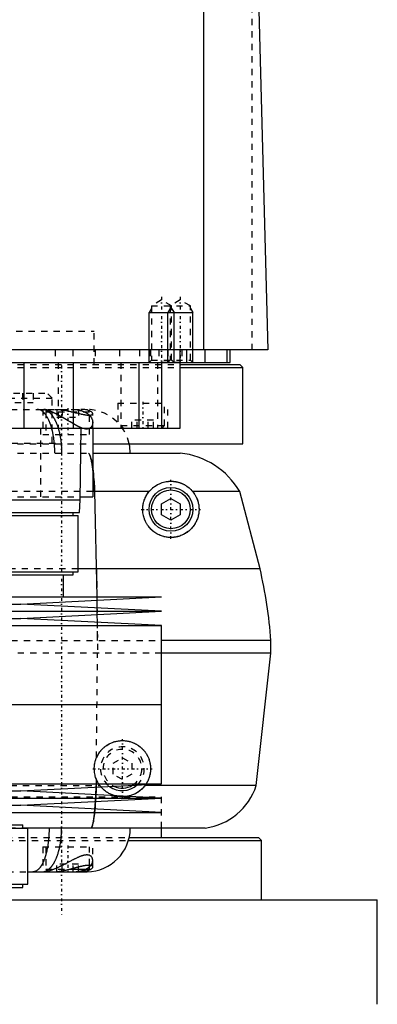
# Model space of a CAD drawing. Extents: x -90 to 90, y -1 to 818.
# Tile 7 of 11: x 22 to 80, y 288 to 446. Entities that reach past the tile are written whole.
import ezdxf

# ---------------------------------------------------------------- set-up
doc = ezdxf.new("R2010")
doc.units = 0
doc.linetypes.add('CENTER', pattern=[1.5, 0.45, -0.5, 0.05, -0.5])
doc.linetypes.add('DASHED', pattern=[2, 1, -1])
for name, color, linetype in [('AM_0', 7, 'CONTINUOUS'), ('AM_10', 7, 'CONTINUOUS'), ('AM_3', 7, 'DASHED'), ('AM_7', 7, 'CENTER')]:
    doc.layers.add(name, color=color, linetype=linetype)

msp = doc.modelspace()

# ---------------------------------------------------------------- linework, layer by layer
at = {"layer": 'AM_0', "color": 7, "linetype": 'CONTINUOUS'}
for p, q in [((51.74, 393), (51.74, 453.55)), ((60.5, 449.85), (62, 393)), ((62, 393), (-62, 393)), ((48, 380.5), (48, 393)), ((49, 393), (49, 391)), ((52, 391), (52, 393)), ((55.47, 393), (55.47, 391)), ((56, 391), (56, 393)), ((-56, 391), (56, 391)), ((23, 391), (23, 380.5)), ((30.85, 391), (30.85, 380.5)), ((41.36, 391), (41.36, 380.5)), ((45, 391), (45, 380.5)), ((48.01, 390.7), (57.5, 390.7)), ((48.01, 390.2), (58, 390.2)), ((58, 390.2), (57.5, 390.7)), ((58, 378), (58, 390.2)), ((-48, 380.5), (48, 380.5)), ((32, 369), (32.18, 380.5)), ((34, 380.5), (34, 369.5)), ((34.04, 378), (58, 378)), ((34.01, 376.5), (48, 376.5)), ((43.02, 370.35), (34, 370.35)), ((34.69, 353.5), (34.32, 370.35)), ((57.5, 370.35), (49.98, 370.35)), ((60.75, 358), (57.5, 370.35)), ((-32, 369), (32, 369)), ((31.9, 367), (32, 369)), ((32.01, 369.5), (34, 369.5)), ((45, 368.37), (46.5, 369.23)), ((46.5, 369.23), (48, 368.37)), ((45, 366.63), (45, 368.37)), ((48, 368.37), (48, 366.63)), ((-31.9, 367), (31.9, 367)), ((-31.65, 366.5), (31.65, 366.5)), ((30.85, 366.5), (30.85, 367)), ((31.65, 357.5), (31.65, 366.5)), ((46.5, 365.77), (45, 366.63)), ((48, 366.63), (46.5, 365.77)), ((60.75, 358), (31.65, 358)), ((-31.65, 357.5), (31.65, 357.5)), ((-30.85, 357), (30.85, 357)), ((29.35, 353.5), (29.35, 357)), ((30.85, 357), (30.85, 357.5)), ((-45, 353.5), (45, 353.5)), ((22.5, 352.35), (45, 353.5)), ((34.72, 351.73), (34.7, 352.98)), ((-22.5, 352.35), (22.5, 352.35)), ((45, 351.2), (22.5, 352.35)), ((-45, 351.2), (45, 351.2)), ((-22.5, 350.05), (22.5, 350.05)), ((22.5, 350.05), (45, 351.2)), ((45, 348.9), (22.5, 350.05)), ((34.74, 349.42), (34.73, 350.68)), ((-45, 348.9), (45, 348.9)), ((45, 336.25), (45, 348.9)), ((62.5, 346.5), (45.01, 346.5)), ((62.5, 344.5), (62.5, 346.5)), ((62.5, 344.5), (45.01, 344.5)), ((60.15, 323.3), (62.5, 344.5)), ((-45, 336.25), (45, 336.25)), ((45, 323.6), (45, 336.25)), ((-45, 323.6), (45, 323.6)), ((22.5, 322.45), (45, 323.6)), ((34.5, 321.83), (34.55, 323.06)), ((60.15, 323.3), (42.35, 323.3)), ((-22.5, 322.45), (22.5, 322.45)), ((45, 321.3), (22.5, 322.45)), ((-45, 321.3), (45, 321.3)), ((-22.5, 320.15), (22.5, 320.15)), ((22.5, 320.15), (45, 321.3)), ((45, 319), (22.5, 320.15)), ((34.35, 319.54), (34.44, 320.76)), ((-45, 319), (45, 319)), ((10.44, 317), (22.85, 317)), ((22.85, 316.5), (22.85, 317)), ((10.5, 316.5), (23.65, 316.5)), ((23.65, 307.5), (23.65, 316.5)), ((52, 316.5), (23.65, 316.5)), ((45, 315), (45, 316.5)), ((39.74, 314.5), (61, 314.5)), ((39.88, 315), (60.5, 315)), ((61, 314.5), (60.5, 315)), ((61, 305), (61, 314.5)), ((33.5, 309.9), (33.5, 310.59)), ((23.67, 309.5), (33.1, 309.5)), ((30.21, 309.9), (33.5, 309.9)), ((33.1, 309.5), (33.5, 309.9)), ((10.5, 307.5), (23.65, 307.5)), ((22.85, 307), (22.85, 307.5)), ((10.44, 307), (22.85, 307)), ((20.02, 305), (79.5, 305)), ((79.5, 288.3), (79.5, 305))]:
    msp.add_line(p, q, dxfattribs=at)
for points in [[(34.32, 370.35, 0), (34.31, 370.47, 0), (34.29, 370.7, 0), (34.28, 370.94, 0), (34.27, 371.05, 0), (34.27, 371.16, 0), (34.25, 371.39, 0), (34.24, 371.61, 0), (34.22, 371.83, 0), (34.2, 372.04, 0), (34.19, 372.25, 0), (34.18, 372.35, 0), (34.17, 372.45, 0), (34.15, 372.65, 0), (34.13, 372.85, 0), (34.11, 373.05, 0), (34.09, 373.23, 0), (34.07, 373.42, 0), (34.06, 373.51, 0), (34.05, 373.6, 0), (34.03, 373.77, 0), (34.01, 373.94, 0), (34, 374.03, 0)], [(43.02, 370.35, 0), (43.04, 370.38, 0), (43.08, 370.43, 0), (43.13, 370.48, 0), (43.15, 370.51, 0), (43.18, 370.53, 0), (43.22, 370.58, 0), (43.27, 370.63, 0), (43.44, 370.8, 0), (43.74, 371.06, 0), (43.9, 371.17, 0), (44.06, 371.28, 0), (44.4, 371.48, 0), (44.76, 371.65, 0), (45.13, 371.79, 0), (45.51, 371.89, 0), (45.74, 371.94, 0), (45.81, 371.95, 0), (45.87, 371.96, 0), (45.91, 371.96, 0), (45.94, 371.97, 0), (46.01, 371.97, 0), (46.08, 371.98, 0), (46.11, 371.98, 0), (46.15, 371.99, 0), (46.21, 371.99, 0), (46.28, 371.99, 0), (46.32, 372, 0), (46.35, 372, 0), (46.42, 372, 0), (46.49, 372, 0), (46.56, 372, 0), (46.64, 372, 0), (46.71, 372, 0), (46.74, 371.99, 0), (46.78, 371.99, 0), (46.85, 371.99, 0), (46.93, 371.98, 0), (47, 371.97, 0), (47.07, 371.96, 0), (47.15, 371.95, 0), (47.18, 371.95, 0), (47.22, 371.94, 0), (47.29, 371.93, 0), (47.37, 371.92, 0), (47.44, 371.9, 0), (47.52, 371.88, 0), (47.59, 371.86, 0), (47.63, 371.86, 0), (47.67, 371.85, 0), (47.75, 371.82, 0), (47.82, 371.8, 0), (47.9, 371.78, 0), (47.97, 371.75, 0), (48.05, 371.72, 0), (48.09, 371.71, 0), (48.13, 371.7, 0), (48.2, 371.67, 0), (48.28, 371.63, 0), (48.35, 371.6, 0), (48.43, 371.57, 0), (48.5, 371.53, 0), (48.54, 371.51, 0), (48.58, 371.49, 0), (48.65, 371.45, 0), (48.73, 371.41, 0), (48.77, 371.39, 0), (48.8, 371.37, 0), (48.88, 371.32, 0), (48.95, 371.27, 0), (48.99, 371.25, 0), (49.02, 371.23, 0), (49.1, 371.18, 0), (49.17, 371.12, 0), (49.24, 371.07, 0), (49.31, 371.02, 0), (49.38, 370.96, 0), (49.41, 370.93, 0), (49.45, 370.9, 0), (49.51, 370.84, 0), (49.58, 370.78, 0), (49.64, 370.72, 0), (49.71, 370.65, 0), (49.77, 370.59, 0), (49.8, 370.56, 0), (49.83, 370.52, 0), (49.89, 370.45, 0), (49.95, 370.39, 0), (49.98, 370.35, 0)], [(49.98, 370.35, 0), (50.05, 370.27, 0), (50.17, 370.11, 0), (50.28, 369.94, 0), (50.34, 369.85, 0), (50.39, 369.76, 0), (50.49, 369.58, 0), (50.55, 369.47, 0), (50.56, 369.43, 0), (50.58, 369.4, 0), (50.59, 369.39, 0), (50.59, 369.37, 0), (50.61, 369.34, 0), (50.62, 369.31, 0), (50.64, 369.27, 0), (50.65, 369.24, 0), (50.66, 369.21, 0), (50.67, 369.19, 0), (50.68, 369.18, 0), (50.69, 369.14, 0), (50.7, 369.11, 0), (50.71, 369.08, 0), (50.73, 369.05, 0), (50.74, 369.01, 0), (50.74, 369, 0), (50.75, 368.98, 0), (50.76, 368.95, 0), (50.77, 368.91, 0), (50.78, 368.88, 0), (50.79, 368.85, 0), (50.8, 368.81, 0), (50.81, 368.8, 0), (50.81, 368.78, 0), (50.82, 368.75, 0), (50.83, 368.71, 0), (50.84, 368.7, 0), (50.84, 368.68, 0), (50.85, 368.65, 0), (50.86, 368.61, 0), (50.86, 368.6, 0), (50.87, 368.58, 0), (50.88, 368.55, 0), (50.88, 368.51, 0), (50.91, 368.4, 0), (50.95, 368.2, 0), (50.97, 368, 0), (50.99, 367.8, 0), (51, 367.61, 0), (51, 367.51, 0), (51, 367.42, 0), (50.99, 367.22, 0), (50.98, 367.04, 0), (50.97, 366.94, 0), (50.95, 366.85, 0), (50.92, 366.67, 0), (50.88, 366.49, 0), (50.86, 366.4, 0), (50.84, 366.31, 0), (50.79, 366.14, 0), (50.73, 365.97, 0), (50.67, 365.81, 0), (50.6, 365.65, 0), (50.53, 365.5, 0), (50.49, 365.43, 0), (50.45, 365.35, 0), (50.37, 365.21, 0), (50.29, 365.07, 0), (50.2, 364.94, 0), (50.11, 364.82, 0), (50.02, 364.69, 0), (49.97, 364.63, 0), (49.92, 364.57, 0), (49.81, 364.45, 0), (49.7, 364.34, 0), (49.59, 364.23, 0), (49.47, 364.12, 0), (49.35, 364.01, 0), (49.28, 363.96, 0), (49.22, 363.91, 0), (49.09, 363.82, 0), (48.95, 363.73, 0), (48.82, 363.64, 0), (48.67, 363.56, 0), (48.53, 363.48, 0), (48.46, 363.45, 0), (48.38, 363.41, 0), (48.23, 363.35, 0), (48.08, 363.29, 0), (47.93, 363.23, 0), (47.77, 363.18, 0), (47.61, 363.14, 0), (47.53, 363.12, 0), (47.45, 363.1, 0), (47.3, 363.07, 0), (47.14, 363.05, 0), (47.05, 363.03, 0), (46.97, 363.02, 0), (46.8, 363.01, 0), (46.63, 363, 0), (46.54, 363, 0), (46.45, 363, 0), (46.28, 363.01, 0), (46.09, 363.02, 0), (45.91, 363.04, 0), (45.73, 363.07, 0), (45.54, 363.1, 0), (45.45, 363.12, 0), (45.36, 363.15, 0), (45.17, 363.2, 0), (44.99, 363.26, 0), (44.8, 363.33, 0), (44.62, 363.41, 0), (44.45, 363.5, 0), (44.36, 363.54, 0), (44.27, 363.59, 0), (44.1, 363.69, 0), (43.94, 363.8, 0), (43.77, 363.92, 0), (43.62, 364.04, 0), (43.46, 364.18, 0), (43.39, 364.25, 0), (43.31, 364.32, 0), (43.17, 364.48, 0), (43.03, 364.64, 0), (42.9, 364.8, 0), (42.77, 364.98, 0), (42.66, 365.16, 0), (42.6, 365.25, 0), (42.55, 365.35, 0), (42.45, 365.54, 0), (42.36, 365.73, 0), (42.28, 365.93, 0), (42.21, 366.13, 0), (42.15, 366.34, 0), (42.13, 366.44, 0), (42.1, 366.54, 0), (42.06, 366.74, 0), (42.03, 366.94, 0), (42.02, 367.04, 0), (42.01, 367.14, 0), (42, 367.35, 0), (42, 367.55, 0), (42, 367.65, 0), (42.01, 367.75, 0), (42.02, 367.96, 0), (42.05, 368.16, 0), (42.08, 368.36, 0), (42.13, 368.56, 0), (42.18, 368.76, 0), (42.21, 368.86, 0), (42.24, 368.95, 0), (42.31, 369.14, 0), (42.38, 369.32, 0), (42.47, 369.5, 0), (42.56, 369.67, 0), (42.65, 369.83, 0), (42.7, 369.91, 0), (42.75, 369.99, 0), (42.85, 370.14, 0), (42.96, 370.28, 0), (43.02, 370.35, 0)], [(37.47, 321.68, 0), (37.4, 321.71, 0), (37.26, 321.75, 0), (37.13, 321.8, 0), (37.06, 321.83, 0), (36.99, 321.86, 0), (36.86, 321.92, 0), (36.73, 321.98, 0), (36.6, 322.05, 0), (36.47, 322.12, 0), (36.35, 322.19, 0), (36.29, 322.23, 0), (36.23, 322.27, 0), (36.11, 322.36, 0), (35.99, 322.44, 0), (35.88, 322.54, 0), (35.77, 322.63, 0), (35.66, 322.73, 0), (35.61, 322.78, 0), (35.55, 322.83, 0), (35.45, 322.94, 0), (35.35, 323.05, 0), (35.31, 323.1, 0)], [(42.35, 323.3, 0), (42.29, 323.23, 0), (42.17, 323.08, 0), (42.05, 322.94, 0), (41.99, 322.87, 0), (41.92, 322.81, 0), (41.79, 322.68, 0), (41.64, 322.55, 0), (41.5, 322.44, 0), (41.35, 322.33, 0), (41.19, 322.22, 0), (41.12, 322.17, 0), (41.04, 322.12, 0), (40.88, 322.03, 0), (40.71, 321.95, 0), (40.54, 321.87, 0), (40.37, 321.8, 0), (40.2, 321.74, 0), (40.11, 321.71, 0), (40.02, 321.68, 0), (39.85, 321.64, 0), (39.67, 321.59, 0), (39.58, 321.58, 0)], [(42.47, 323.47, 0), (42.45, 323.44, 0), (42.41, 323.38, 0), (42.37, 323.33, 0), (42.35, 323.3, 0)], [(33.77, 316.5, 0), (33.79, 316.52, 0), (33.82, 316.58, 0), (33.85, 316.65, 0), (33.87, 316.68, 0), (33.89, 316.72, 0), (33.92, 316.81, 0), (33.95, 316.91, 0), (33.98, 317.02, 0), (34.02, 317.14, 0), (34.05, 317.27, 0), (34.06, 317.34, 0), (34.08, 317.41, 0), (34.11, 317.56, 0), (34.13, 317.72, 0), (34.16, 317.9, 0), (34.19, 318.08, 0), (34.22, 318.26, 0), (34.23, 318.36, 0), (34.24, 318.46, 0), (34.27, 318.67, 0), (34.29, 318.88, 0), (34.3, 319, 0)], [(25.91, 309.5, 0), (25.93, 309.5, 0), (25.98, 309.5, 0), (26.02, 309.5, 0), (26.05, 309.51, 0), (26.07, 309.51, 0), (26.12, 309.51, 0), (26.16, 309.52, 0), (26.21, 309.53, 0), (26.25, 309.54, 0), (26.3, 309.55, 0), (26.32, 309.56, 0), (26.34, 309.57, 0), (26.39, 309.58, 0), (26.43, 309.6, 0), (26.48, 309.61, 0), (26.52, 309.63, 0), (26.57, 309.65, 0), (26.59, 309.66, 0), (26.61, 309.67, 0), (26.66, 309.7, 0), (26.7, 309.72, 0), (26.72, 309.73, 0), (26.75, 309.75, 0), (26.79, 309.78, 0), (26.83, 309.8, 0), (26.85, 309.82, 0), (26.88, 309.83, 0), (26.92, 309.87, 0), (26.96, 309.9, 0), (27.01, 309.93, 0), (27.05, 309.97, 0), (27.09, 310.01, 0), (27.11, 310.03, 0), (27.13, 310.04, 0), (27.17, 310.08, 0), (27.22, 310.13, 0), (27.26, 310.17, 0), (27.3, 310.21, 0), (27.34, 310.26, 0), (27.36, 310.28, 0), (27.38, 310.3, 0), (27.42, 310.35, 0), (27.46, 310.4, 0), (27.5, 310.45, 0), (27.54, 310.5, 0), (27.57, 310.56, 0), (27.59, 310.58, 0), (27.61, 310.61, 0), (27.65, 310.67, 0), (27.69, 310.72, 0), (27.72, 310.78, 0), (27.76, 310.84, 0), (27.8, 310.9, 0), (27.81, 310.93, 0), (27.83, 310.96, 0), (27.87, 311.02, 0), (27.9, 311.09, 0), (27.94, 311.15, 0), (27.97, 311.22, 0), (28.01, 311.29, 0), (28.02, 311.32, 0), (28.04, 311.36, 0), (28.07, 311.43, 0), (28.1, 311.5, 0), (28.12, 311.53, 0), (28.14, 311.57, 0), (28.17, 311.64, 0), (28.2, 311.72, 0), (28.21, 311.75, 0), (28.23, 311.79, 0), (28.26, 311.87, 0), (28.29, 311.94, 0), (28.32, 312.02, 0), (28.35, 312.1, 0), (28.37, 312.18, 0), (28.39, 312.22, 0), (28.4, 312.26, 0), (28.43, 312.34, 0), (28.45, 312.42, 0), (28.48, 312.51, 0), (28.5, 312.59, 0), (28.53, 312.68, 0), (28.54, 312.72, 0), (28.55, 312.76, 0), (28.58, 312.85, 0), (28.6, 312.94, 0), (28.62, 313.03, 0), (28.64, 313.11, 0), (28.67, 313.2, 0), (28.68, 313.25, 0), (28.69, 313.29, 0), (28.71, 313.39, 0), (28.73, 313.48, 0), (28.75, 313.57, 0), (28.76, 313.66, 0), (28.78, 313.76, 0), (28.79, 313.81, 0), (28.8, 313.85, 0), (28.82, 313.95, 0), (28.83, 314.04, 0), (28.85, 314.14, 0), (28.86, 314.24, 0), (28.88, 314.33, 0), (28.88, 314.38, 0), (28.89, 314.43, 0), (28.9, 314.53, 0), (28.91, 314.63, 0), (28.92, 314.68, 0), (28.93, 314.73, 0), (28.94, 314.83, 0), (28.95, 314.93, 0), (28.95, 314.98, 0), (28.96, 315.03, 0), (28.97, 315.13, 0), (28.97, 315.23, 0), (28.98, 315.33, 0), (28.99, 315.43, 0), (29, 315.53, 0), (29, 315.58, 0), (29, 315.63, 0), (29.01, 315.73, 0), (29.01, 315.83, 0), (29.02, 315.94, 0), (29.02, 316.04, 0), (29.02, 316.14, 0), (29.02, 316.19, 0), (29.02, 316.24, 0), (29.03, 316.35, 0), (29.03, 316.45, 0), (29.03, 316.5, 0)], [(27.69, 309.5, 0), (27.72, 309.5, 0), (27.79, 309.5, 0), (27.86, 309.5, 0), (27.9, 309.5, 0), (27.93, 309.51, 0), (28, 309.51, 0), (28.07, 309.51, 0), (28.15, 309.52, 0), (28.22, 309.53, 0), (28.29, 309.53, 0), (28.33, 309.54, 0), (28.37, 309.54, 0), (28.44, 309.55, 0), (28.52, 309.56, 0), (28.59, 309.57, 0), (28.67, 309.58, 0), (28.75, 309.59, 0), (28.79, 309.6, 0), (28.82, 309.6, 0), (28.9, 309.62, 0), (28.98, 309.63, 0), (29.02, 309.64, 0), (29.06, 309.64, 0), (29.14, 309.66, 0), (29.22, 309.67, 0), (29.26, 309.68, 0), (29.3, 309.69, 0), (29.37, 309.71, 0), (29.45, 309.72, 0), (29.53, 309.74, 0), (29.61, 309.76, 0), (29.69, 309.78, 0), (29.73, 309.79, 0), (29.77, 309.79, 0), (29.85, 309.81, 0), (29.93, 309.83, 0), (30.01, 309.85, 0), (30.09, 309.87, 0), (30.17, 309.89, 0), (30.21, 309.9, 0), (30.25, 309.91, 0), (30.33, 309.93, 0), (30.41, 309.95, 0), (30.49, 309.97, 0), (30.57, 309.99, 0), (30.65, 310.01, 0), (30.69, 310.02, 0), (30.73, 310.04, 0), (30.81, 310.06, 0), (30.88, 310.08, 0), (30.96, 310.1, 0), (31.04, 310.12, 0), (31.12, 310.14, 0), (31.15, 310.15, 0), (31.19, 310.16, 0), (31.27, 310.18, 0), (31.34, 310.2, 0), (31.42, 310.22, 0), (31.49, 310.24, 0), (31.57, 310.26, 0), (31.6, 310.27, 0), (31.64, 310.28, 0), (31.71, 310.3, 0), (31.79, 310.32, 0), (31.82, 310.33, 0), (31.86, 310.33, 0), (31.93, 310.35, 0), (32, 310.37, 0), (32.03, 310.38, 0), (32.07, 310.39, 0), (32.14, 310.4, 0), (32.2, 310.42, 0), (32.27, 310.43, 0), (32.34, 310.45, 0), (32.4, 310.46, 0), (32.43, 310.47, 0), (32.47, 310.48, 0), (32.53, 310.49, 0), (32.59, 310.5, 0), (32.65, 310.51, 0), (32.71, 310.52, 0), (32.77, 310.53, 0), (32.8, 310.54, 0), (32.83, 310.54, 0), (32.89, 310.55, 0), (32.95, 310.56, 0), (33, 310.57, 0), (33.05, 310.57, 0), (33.11, 310.58, 0), (33.13, 310.58, 0), (33.16, 310.58, 0), (33.21, 310.59, 0), (33.25, 310.59, 0), (33.3, 310.59, 0), (33.35, 310.59, 0), (33.39, 310.59, 0), (33.41, 310.59, 0), (33.43, 310.59, 0), (33.47, 310.59, 0), (33.51, 310.59, 0), (33.55, 310.58, 0), (33.59, 310.58, 0), (33.63, 310.58, 0), (33.64, 310.57, 0), (33.66, 310.57, 0), (33.69, 310.56, 0), (33.72, 310.56, 0), (33.74, 310.55, 0), (33.75, 310.55, 0), (33.78, 310.54, 0), (33.81, 310.53, 0), (33.82, 310.52, 0), (33.83, 310.52, 0), (33.85, 310.51, 0), (33.87, 310.49, 0), (33.89, 310.48, 0), (33.91, 310.47, 0), (33.93, 310.45, 0), (33.93, 310.45, 0), (33.94, 310.44, 0), (33.95, 310.43, 0), (33.97, 310.41, 0), (33.98, 310.39, 0), (33.98, 310.38, 0), (33.99, 310.36, 0), (33.99, 310.35, 0), (33.99, 310.34, 0), (34, 310.32, 0), (34, 310.31, 0), (34, 310.3, 0)], [(34, 310.3, 0), (34, 310.28, 0), (33.99, 310.25, 0), (33.99, 310.22, 0), (33.98, 310.2, 0), (33.97, 310.18, 0), (33.96, 310.15, 0), (33.93, 310.11, 0), (33.91, 310.08, 0), (33.88, 310.05, 0), (33.84, 310.01, 0), (33.82, 309.99, 0), (33.8, 309.98, 0), (33.76, 309.94, 0), (33.71, 309.91, 0), (33.66, 309.88, 0), (33.61, 309.84, 0), (33.55, 309.81, 0), (33.52, 309.8, 0), (33.48, 309.78, 0), (33.42, 309.75, 0), (33.34, 309.72, 0), (33.31, 309.71, 0)]]:
    msp.add_polyline3d(points, dxfattribs=at)
for radius in [3.5, 3.1]:
    msp.add_circle((46.5, 367.5), radius, dxfattribs=at)
for centre, radius, start, end in [((33, 376.5), 7, 0, 12.3736), ((46.69, 364.07), 12.5, 30.1667, 83.9978), ((-12.3, 341), 75, 4.2048, 13.1003), ((38.75, 326), 3.5, 233.8191, 312.0327), ((38.75, 326), 3.1, 244.1009, 301.7509), ((50.65, 326.41), 10, 277.7865, 341.8938), ((33, 316.5), 7, 270.8245, 0)]:
    msp.add_arc(centre, radius, start, end, dxfattribs=at)
at = {"layer": 'AM_10', "color": 7, "linetype": 'CONTINUOUS'}
for p, q in [((43.38, 399.66), (43, 399)), ((43, 391), (43, 399)), ((43, 399), (50, 399)), ((46.38, 399.66), (46, 399)), ((46, 391), (46, 399)), ((46.62, 399.66), (47, 399)), ((47, 391), (47, 399)), ((49.62, 399.66), (50, 399)), ((50, 391), (50, 399))]:
    msp.add_line(p, q, dxfattribs=at)
at = {"layer": 'AM_3', "color": 6, "linetype": 'DASHED'}
for p, q in [((59.5, 393), (59.5, 451.99)), ((45, 401), (43.38, 400.06)), ((46.62, 400.06), (45, 401)), ((48, 401), (46.38, 400.06)), ((49.62, 400.06), (48, 401)), ((43.38, 400.06), (43.38, 391.38)), ((43.38, 400.06), (49.62, 400.06)), ((46.38, 400.06), (46.38, 391.38)), ((46.62, 391.38), (46.62, 400.06)), ((49.62, 391.38), (49.62, 400.06)), ((-34.25, 396), (34.25, 396)), ((34.25, 390.7), (34.25, 396)), ((28, 393), (28, 391)), ((30.84, 393), (30.84, 391)), ((34.38, 393), (34.38, 391)), ((38.29, 393), (38.29, 391)), ((41.5, 393), (41.5, 391)), ((43.09, 393), (43.09, 391)), ((43.24, 393), (43.24, 391)), ((44.59, 393), (44.59, 391)), ((46, 393), (46, 391)), ((48.25, 393), (48.25, 391)), ((28.48, 391), (28.48, 380.5)), ((38.5, 391), (38.5, 380.5)), ((43.38, 391.38), (43, 391)), ((43.38, 391.38), (49.62, 391.38)), ((44.34, 391), (44.34, 380.5)), ((48, 391), (44.59, 391)), ((46.38, 391.38), (46, 391)), ((47, 391), (46.62, 391.38)), ((50, 391), (49.62, 391.38)), ((-48.01, 390.7), (48.01, 390.7)), ((-48.01, 390.2), (48.01, 390.2)), ((15.34, 386.1), (26.74, 386.1)), ((22.77, 386.1), (22.77, 384.6)), ((24.5, 386.1), (24.5, 384.6)), ((27.54, 385.3), (26.74, 386.1)), ((14.54, 385.3), (27.54, 385.3)), ((17.57, 384.6), (24.5, 384.6)), ((27.54, 378.1), (27.54, 385.3)), ((38, 384.5), (38, 380.5)), ((38, 384.5), (46, 384.5)), ((45.5, 380.9), (45.5, 384.5)), ((46, 380.5), (46, 384.5)), ((-33.1, 383.5), (33.1, 383.5)), ((26, 383.5), (26, 379.5)), ((26.9, 383.5), (26.5, 383.1)), ((26.5, 383.1), (26.5, 379.5)), ((26.5, 383.1), (33.5, 383.1)), ((28.27, 383.5), (28.27, 382.25)), ((29.13, 383.5), (29.13, 382.25)), ((30.87, 383.5), (30.87, 382.25)), ((31.73, 383.5), (31.73, 382.25)), ((33.5, 383.1), (33.1, 383.5)), ((33.5, 379.5), (33.5, 383.1)), ((28.27, 382.25), (31.73, 382.25)), ((34, 380.5), (34, 382.81)), ((40.27, 380.5), (40.27, 381.75)), ((43.73, 381.75), (40.27, 381.75)), ((41.13, 380.5), (41.13, 381.75)), ((42.87, 380.5), (42.87, 381.75)), ((43.73, 380.5), (43.73, 381.75)), ((25.65, 380.5), (25.65, 369.5)), ((38.5, 380.9), (38.9, 380.5)), ((38.5, 380.9), (45.5, 380.9)), ((45.1, 380.5), (45.5, 380.9)), ((26, 379.5), (34, 379.5)), ((-34.04, 378), (34.04, 378)), ((13.04, 378.1), (29.04, 378.1)), ((27.87, 378), (27.86, 378.1)), ((29.04, 376.5), (29.04, 378.1)), ((-34.01, 376.5), (34.01, 376.5)), ((34, 370.35), (-34, 370.35)), ((-32.01, 369.5), (32.01, 369.5)), ((31.65, 358), (-31.65, 358)), ((34.61, 358), (34.77, 344.5)), ((34.7, 352.98), (34.69, 353.5)), ((34.73, 350.68), (34.72, 351.73)), ((34.77, 346.5), (34.74, 349.42)), ((-45.01, 346.5), (45.01, 346.5)), ((45.01, 344.5), (-45.01, 344.5)), ((34.6, 327.75), (34.77, 344.5)), ((37.25, 326.87), (38.75, 327.73)), ((38.75, 327.73), (40.25, 326.87)), ((37.25, 325.13), (37.25, 326.87)), ((40.25, 326.87), (40.25, 325.13)), ((38.75, 324.27), (37.25, 325.13)), ((40.25, 325.13), (38.75, 324.27)), ((-35.15, 323.3), (35.15, 323.3)), ((34.55, 323.06), (34.56, 323.3)), ((34.57, 324.34), (34.56, 323.3)), ((-45, 321.5), (45, 321.5)), ((-45, 321.5), (45, 321.5)), ((34.44, 320.76), (34.5, 321.83)), ((45, 316.5), (45, 321.5)), ((34.3, 319), (34.35, 319.54)), ((23.65, 316.5), (-27.03, 316.5)), ((-39.88, 315), (39.88, 315)), ((-39.74, 314.5), (39.74, 314.5)), ((26, 313.5), (26, 309.5)), ((26, 313.5), (34, 313.5)), ((26.5, 313.5), (26.5, 309.9)), ((33.5, 310.59), (33.5, 313.5)), ((34, 310.3), (34, 313.5)), ((28.27, 309.5), (28.27, 310.75)), ((31.73, 310.75), (28.27, 310.75)), ((29.13, 309.5), (29.13, 310.75)), ((30.87, 309.5), (30.87, 310.75)), ((31.73, 309.5), (31.73, 310.75)), ((-23.67, 309.5), (23.67, 309.5)), ((26.5, 309.9), (26.9, 309.5)), ((26.5, 309.9), (30.21, 309.9))]:
    msp.add_line(p, q, dxfattribs=at)
for points in [[(27.44, 380.5, 0), (27.39, 380.65, 0), (27.3, 380.95, 0), (27.2, 381.23, 0), (27.15, 381.37, 0), (27.1, 381.5, 0), (26.99, 381.76, 0), (26.87, 382, 0), (26.75, 382.22, 0), (26.63, 382.43, 0), (26.5, 382.62, 0), (26.43, 382.71, 0), (26.37, 382.79, 0), (26.23, 382.95, 0), (26.09, 383.08, 0), (25.94, 383.2, 0), (25.79, 383.3, 0), (25.65, 383.38, 0), (25.57, 383.41, 0), (25.49, 383.44, 0), (25.34, 383.48, 0), (25.19, 383.5, 0), (25.11, 383.5, 0)], [(25.91, 383.5, 0), (25.93, 383.5, 0), (25.98, 383.5, 0), (26.02, 383.5, 0), (26.05, 383.49, 0), (26.07, 383.49, 0), (26.12, 383.49, 0), (26.16, 383.48, 0), (26.21, 383.47, 0), (26.25, 383.46, 0), (26.3, 383.45, 0), (26.32, 383.44, 0), (26.34, 383.43, 0), (26.39, 383.42, 0), (26.43, 383.4, 0), (26.48, 383.39, 0), (26.52, 383.37, 0), (26.57, 383.35, 0), (26.59, 383.34, 0), (26.61, 383.33, 0), (26.66, 383.3, 0), (26.7, 383.28, 0), (26.72, 383.27, 0), (26.75, 383.25, 0), (26.79, 383.22, 0), (26.83, 383.2, 0), (26.85, 383.18, 0), (26.88, 383.17, 0), (26.92, 383.13, 0), (26.96, 383.1, 0), (27.01, 383.07, 0), (27.05, 383.03, 0), (27.09, 382.99, 0), (27.11, 382.97, 0), (27.13, 382.96, 0), (27.17, 382.92, 0), (27.22, 382.87, 0), (27.26, 382.83, 0), (27.3, 382.79, 0), (27.34, 382.74, 0), (27.36, 382.72, 0), (27.38, 382.7, 0), (27.42, 382.65, 0), (27.46, 382.6, 0), (27.5, 382.55, 0), (27.54, 382.5, 0), (27.57, 382.44, 0), (27.59, 382.42, 0), (27.61, 382.39, 0), (27.65, 382.33, 0), (27.69, 382.28, 0), (27.72, 382.22, 0), (27.76, 382.16, 0), (27.8, 382.1, 0), (27.81, 382.07, 0), (27.83, 382.04, 0), (27.87, 381.98, 0), (27.9, 381.91, 0), (27.94, 381.85, 0), (27.97, 381.78, 0), (28.01, 381.71, 0), (28.02, 381.68, 0), (28.04, 381.64, 0), (28.07, 381.57, 0), (28.1, 381.5, 0), (28.12, 381.47, 0), (28.14, 381.43, 0), (28.17, 381.36, 0), (28.2, 381.28, 0), (28.21, 381.25, 0), (28.23, 381.21, 0), (28.26, 381.13, 0), (28.29, 381.06, 0), (28.32, 380.98, 0), (28.35, 380.9, 0), (28.37, 380.82, 0), (28.39, 380.78, 0), (28.4, 380.74, 0), (28.43, 380.66, 0), (28.45, 380.58, 0), (28.48, 380.49, 0), (28.5, 380.41, 0), (28.53, 380.32, 0), (28.54, 380.28, 0), (28.55, 380.24, 0), (28.58, 380.15, 0), (28.6, 380.06, 0), (28.62, 379.97, 0), (28.64, 379.89, 0), (28.67, 379.8, 0), (28.68, 379.75, 0), (28.69, 379.71, 0), (28.71, 379.61, 0), (28.73, 379.52, 0), (28.75, 379.43, 0), (28.76, 379.34, 0), (28.78, 379.24, 0), (28.79, 379.19, 0), (28.8, 379.15, 0), (28.82, 379.05, 0), (28.83, 378.96, 0), (28.85, 378.86, 0), (28.86, 378.76, 0), (28.88, 378.67, 0), (28.88, 378.62, 0), (28.89, 378.57, 0), (28.9, 378.47, 0), (28.91, 378.37, 0), (28.92, 378.32, 0), (28.93, 378.27, 0), (28.94, 378.17, 0), (28.95, 378.07, 0), (28.95, 378.02, 0), (28.96, 377.97, 0), (28.97, 377.87, 0), (28.97, 377.77, 0), (28.98, 377.67, 0), (28.99, 377.57, 0), (29, 377.47, 0), (29, 377.42, 0), (29, 377.37, 0), (29.01, 377.27, 0), (29.01, 377.17, 0), (29.02, 377.06, 0), (29.02, 376.96, 0), (29.02, 376.86, 0), (29.02, 376.81, 0), (29.02, 376.76, 0), (29.03, 376.65, 0), (29.03, 376.55, 0), (29.03, 376.5, 0)], [(27.54, 383.06, 0), (27.48, 383.08, 0), (27.38, 383.13, 0), (27.28, 383.17, 0), (27.23, 383.19, 0), (27.18, 383.21, 0), (27.09, 383.25, 0), (27, 383.29, 0), (26.91, 383.32, 0), (26.82, 383.35, 0), (26.74, 383.38, 0), (26.7, 383.39, 0), (26.66, 383.4, 0), (26.59, 383.43, 0), (26.51, 383.44, 0), (26.45, 383.46, 0), (26.39, 383.47, 0), (26.33, 383.48, 0), (26.3, 383.49, 0), (26.27, 383.49, 0), (26.23, 383.5, 0), (26.18, 383.5, 0), (26.16, 383.5, 0)], [(32.28, 380.5, 0), (32.26, 380.51, 0), (32.22, 380.52, 0), (32.18, 380.54, 0), (32.16, 380.54, 0), (32.14, 380.55, 0), (32.1, 380.57, 0), (32.06, 380.58, 0), (32.03, 380.6, 0), (31.99, 380.62, 0), (31.95, 380.63, 0), (31.93, 380.64, 0), (31.91, 380.65, 0), (31.87, 380.67, 0), (31.83, 380.69, 0), (31.79, 380.71, 0), (31.75, 380.73, 0), (31.71, 380.75, 0), (31.69, 380.76, 0), (31.67, 380.77, 0), (31.63, 380.79, 0), (31.59, 380.81, 0), (31.57, 380.82, 0), (31.44, 380.88, 0), (31.19, 381.02, 0), (30.92, 381.17, 0), (30.65, 381.33, 0), (30.38, 381.49, 0), (30.1, 381.65, 0), (29.96, 381.74, 0), (29.82, 381.82, 0), (29.54, 381.99, 0), (29.26, 382.15, 0), (28.98, 382.31, 0), (28.7, 382.46, 0), (28.54, 382.55, 0), (28.5, 382.57, 0), (28.45, 382.6, 0), (28.43, 382.61, 0), (28.41, 382.62, 0), (28.36, 382.65, 0), (28.32, 382.67, 0), (28.3, 382.68, 0), (28.28, 382.69, 0), (28.23, 382.72, 0), (28.19, 382.74, 0), (28.17, 382.75, 0), (28.14, 382.76, 0), (28.1, 382.78, 0), (28.06, 382.81, 0), (28.01, 382.83, 0), (27.97, 382.85, 0), (27.93, 382.87, 0), (27.91, 382.88, 0), (27.89, 382.89, 0), (27.84, 382.91, 0), (27.8, 382.93, 0), (27.76, 382.95, 0), (27.72, 382.97, 0), (27.68, 382.99, 0), (27.66, 383, 0), (27.64, 383.01, 0), (27.6, 383.03, 0), (27.56, 383.05, 0), (27.54, 383.06, 0)], [(27.99, 383.5, 0), (28.04, 383.5, 0), (28.13, 383.5, 0), (28.22, 383.5, 0), (28.27, 383.49, 0)], [(28.27, 383.49, 0), (28.36, 383.49, 0), (28.54, 383.48, 0), (28.73, 383.46, 0), (28.82, 383.45, 0), (28.92, 383.44, 0), (29.11, 383.41, 0), (29.3, 383.38, 0), (29.5, 383.35, 0), (29.69, 383.31, 0), (29.89, 383.27, 0), (29.99, 383.25, 0), (30.09, 383.23, 0), (30.29, 383.19, 0), (30.49, 383.15, 0), (30.68, 383.1, 0), (30.88, 383.05, 0), (31.07, 383.01, 0), (31.17, 382.98, 0), (31.26, 382.96, 0), (31.45, 382.92, 0), (31.64, 382.87, 0), (31.73, 382.85, 0)], [(30.57, 383.5, 0), (30.59, 383.5, 0), (30.65, 383.5, 0), (30.71, 383.5, 0), (30.74, 383.5, 0), (30.77, 383.5, 0), (30.82, 383.5, 0), (30.88, 383.49, 0), (30.94, 383.49, 0), (30.99, 383.49, 0), (31.05, 383.48, 0), (31.08, 383.48, 0), (31.1, 383.48, 0), (31.16, 383.48, 0), (31.21, 383.47, 0), (31.27, 383.47, 0), (31.32, 383.46, 0), (31.38, 383.45, 0), (31.4, 383.45, 0), (31.43, 383.45, 0), (31.49, 383.44, 0), (31.54, 383.43, 0), (31.56, 383.43, 0), (31.59, 383.42, 0), (31.64, 383.41, 0), (31.7, 383.41, 0), (31.72, 383.4, 0), (31.75, 383.4, 0), (31.8, 383.39, 0), (31.85, 383.37, 0), (31.9, 383.36, 0), (31.95, 383.35, 0), (32, 383.34, 0), (32.02, 383.33, 0), (32.05, 383.33, 0), (32.09, 383.31, 0), (32.14, 383.3, 0), (32.19, 383.29, 0), (32.24, 383.27, 0), (32.28, 383.26, 0), (32.3, 383.25, 0), (32.33, 383.24, 0), (32.37, 383.23, 0), (32.42, 383.21, 0), (32.46, 383.19, 0), (32.5, 383.18, 0), (32.55, 383.16, 0), (32.57, 383.15, 0), (32.59, 383.14, 0), (32.63, 383.12, 0), (32.67, 383.11, 0), (32.71, 383.09, 0), (32.75, 383.07, 0), (32.79, 383.05, 0), (32.81, 383.04, 0), (32.83, 383.03, 0), (32.87, 383.01, 0), (32.9, 382.99, 0), (32.94, 382.97, 0), (32.98, 382.94, 0), (33.01, 382.92, 0), (33.03, 382.91, 0), (33.05, 382.9, 0), (33.08, 382.88, 0), (33.12, 382.86, 0), (33.13, 382.84, 0), (33.15, 382.83, 0), (33.18, 382.81, 0), (33.21, 382.79, 0), (33.23, 382.77, 0), (33.24, 382.76, 0), (33.27, 382.74, 0), (33.3, 382.71, 0), (33.33, 382.69, 0), (33.36, 382.66, 0), (33.39, 382.64, 0), (33.4, 382.63, 0), (33.42, 382.61, 0), (33.44, 382.59, 0), (33.47, 382.56, 0), (33.49, 382.54, 0), (33.52, 382.51, 0), (33.54, 382.48, 0), (33.55, 382.47, 0), (33.57, 382.46, 0), (33.59, 382.43, 0), (33.61, 382.4, 0), (33.68, 382.31, 0), (33.79, 382.14, 0), (33.87, 381.97, 0), (33.91, 381.88, 0), (33.94, 381.8, 0), (33.98, 381.63, 0), (34, 381.46, 0), (34, 381.38, 0)], [(31.73, 382.85, 0), (31.79, 382.83, 0), (31.91, 382.81, 0), (32.03, 382.78, 0), (32.09, 382.77, 0), (32.14, 382.75, 0), (32.26, 382.73, 0), (32.37, 382.71, 0), (32.47, 382.68, 0), (32.58, 382.66, 0), (32.68, 382.65, 0), (32.73, 382.64, 0), (32.78, 382.63, 0), (32.88, 382.61, 0), (32.97, 382.6, 0), (33.07, 382.59, 0), (33.15, 382.58, 0), (33.24, 382.57, 0), (33.28, 382.57, 0), (33.32, 382.57, 0), (33.39, 382.57, 0), (33.47, 382.57, 0), (33.5, 382.57, 0)], [(34, 382.81, 0), (34, 382.84, 0), (33.99, 382.88, 0), (33.96, 382.93, 0), (33.95, 382.96, 0), (33.93, 382.98, 0), (33.88, 383.03, 0), (33.82, 383.08, 0), (33.75, 383.13, 0), (33.67, 383.18, 0), (33.57, 383.23, 0), (33.52, 383.26, 0), (33.46, 383.28, 0), (33.34, 383.32, 0), (33.21, 383.36, 0), (33.07, 383.4, 0), (32.92, 383.43, 0), (32.76, 383.46, 0), (32.67, 383.47, 0), (32.58, 383.48, 0), (32.4, 383.49, 0), (32.21, 383.5, 0), (32.11, 383.5, 0)], [(33.5, 382.57, 0), (33.53, 382.57, 0), (33.58, 382.57, 0), (33.63, 382.58, 0), (33.65, 382.58, 0), (33.67, 382.58, 0), (33.72, 382.59, 0), (33.76, 382.6, 0), (33.79, 382.61, 0), (33.83, 382.62, 0), (33.86, 382.63, 0), (33.87, 382.64, 0), (33.89, 382.65, 0), (33.91, 382.66, 0), (33.93, 382.68, 0), (33.95, 382.7, 0), (33.97, 382.72, 0), (33.98, 382.74, 0), (33.99, 382.75, 0), (33.99, 382.76, 0), (34, 382.78, 0), (34, 382.8, 0), (34, 382.81, 0)], [(34, 381.38, 0), (34, 381.35, 0), (34, 381.29, 0), (33.99, 381.23, 0), (33.99, 381.2, 0), (33.98, 381.17, 0), (33.97, 381.11, 0), (33.96, 381.06, 0), (33.94, 381, 0), (33.92, 380.95, 0), (33.9, 380.9, 0), (33.89, 380.87, 0), (33.88, 380.85, 0), (33.85, 380.8, 0), (33.83, 380.75, 0), (33.8, 380.71, 0), (33.76, 380.66, 0), (33.73, 380.62, 0), (33.71, 380.61, 0), (33.69, 380.59, 0), (33.65, 380.55, 0), (33.6, 380.52, 0), (33.58, 380.5, 0)], [(27.54, 380.11, 0), (27.52, 380.18, 0), (27.49, 380.31, 0), (27.46, 380.44, 0), (27.44, 380.5, 0)], [(27.86, 378.1, 0), (27.86, 378.16, 0), (27.84, 378.28, 0), (27.83, 378.39, 0), (27.83, 378.45, 0), (27.82, 378.51, 0), (27.8, 378.63, 0), (27.79, 378.74, 0), (27.77, 378.86, 0), (27.76, 378.97, 0), (27.74, 379.08, 0), (27.73, 379.14, 0), (27.72, 379.2, 0), (27.7, 379.31, 0), (27.68, 379.42, 0), (27.66, 379.53, 0), (27.64, 379.64, 0), (27.62, 379.75, 0), (27.61, 379.8, 0), (27.6, 379.85, 0), (27.57, 379.96, 0), (27.55, 380.06, 0), (27.54, 380.11, 0)], [(33.58, 380.5, 0), (33.55, 380.48, 0), (33.5, 380.45, 0), (33.45, 380.43, 0), (33.42, 380.42, 0), (33.39, 380.4, 0), (33.33, 380.38, 0), (33.26, 380.37, 0), (33.2, 380.36, 0), (33.13, 380.35, 0), (33.06, 380.35, 0), (33.02, 380.35, 0), (32.98, 380.35, 0), (32.91, 380.35, 0), (32.83, 380.36, 0), (32.75, 380.37, 0), (32.67, 380.39, 0), (32.58, 380.41, 0), (32.54, 380.42, 0), (32.5, 380.43, 0), (32.41, 380.45, 0), (32.32, 380.48, 0), (32.28, 380.5, 0)], [(27.93, 376.5, 0), (27.93, 376.54, 0), (27.93, 376.63, 0), (27.93, 376.71, 0), (27.93, 376.75, 0), (27.93, 376.79, 0), (27.93, 376.88, 0), (27.93, 376.96, 0), (27.93, 377.05, 0), (27.92, 377.13, 0), (27.92, 377.21, 0), (27.92, 377.26, 0), (27.92, 377.3, 0), (27.91, 377.38, 0), (27.91, 377.46, 0), (27.9, 377.55, 0), (27.9, 377.63, 0), (27.89, 377.71, 0), (27.89, 377.75, 0), (27.89, 377.79, 0), (27.88, 377.88, 0), (27.87, 377.96, 0), (27.87, 378, 0)], [(33.33, 376.5, 0), (33.37, 376.46, 0), (33.44, 376.36, 0), (33.51, 376.23, 0), (33.55, 376.15, 0), (33.58, 376.06, 0), (33.65, 375.86, 0), (33.71, 375.63, 0), (33.78, 375.36, 0), (33.84, 375.07, 0), (33.89, 374.74, 0), (33.92, 374.57, 0), (33.95, 374.39, 0), (34, 374.01, 0), (34.05, 373.6, 0), (34.1, 373.16, 0), (34.15, 372.7, 0), (34.19, 372.21, 0), (34.21, 371.96, 0), (34.23, 371.71, 0), (34.27, 371.18, 0), (34.3, 370.63, 0), (34.32, 370.35, 0)], [(34, 374.03, 0), (33.98, 374.14, 0), (33.95, 374.36, 0), (33.92, 374.57, 0), (33.91, 374.67, 0), (33.89, 374.77, 0), (33.86, 374.96, 0), (33.82, 375.14, 0), (33.79, 375.31, 0), (33.75, 375.47, 0), (33.71, 375.62, 0), (33.69, 375.69, 0), (33.68, 375.76, 0), (33.64, 375.89, 0), (33.6, 376.01, 0), (33.56, 376.11, 0), (33.52, 376.21, 0), (33.48, 376.29, 0), (33.46, 376.33, 0), (33.44, 376.37, 0), (33.39, 376.43, 0), (33.35, 376.48, 0), (33.33, 376.5, 0)], [(34.6, 327.75, 0), (34.63, 327.81, 0), (34.69, 327.95, 0), (34.76, 328.08, 0), (34.79, 328.14, 0), (34.83, 328.21, 0), (34.9, 328.33, 0), (34.98, 328.45, 0), (35.06, 328.57, 0), (35.14, 328.69, 0), (35.23, 328.8, 0), (35.28, 328.86, 0), (35.32, 328.91, 0), (35.41, 329.02, 0), (35.51, 329.12, 0), (35.61, 329.22, 0), (35.71, 329.32, 0), (35.81, 329.41, 0), (35.87, 329.45, 0), (35.92, 329.5, 0), (36.03, 329.59, 0), (36.14, 329.67, 0), (36.2, 329.71, 0), (36.26, 329.75, 0), (36.38, 329.83, 0), (36.5, 329.9, 0), (36.57, 329.93, 0), (36.63, 329.97, 0), (36.76, 330.03, 0), (36.89, 330.1, 0), (37.02, 330.15, 0), (37.15, 330.21, 0), (37.29, 330.26, 0), (37.35, 330.28, 0), (37.42, 330.3, 0), (37.56, 330.34, 0), (37.7, 330.37, 0), (37.83, 330.41, 0), (37.97, 330.43, 0), (38.11, 330.45, 0), (38.18, 330.46, 0), (38.25, 330.47, 0), (38.38, 330.48, 0), (38.52, 330.49, 0), (38.65, 330.5, 0), (38.79, 330.5, 0), (38.92, 330.5, 0), (38.98, 330.49, 0), (39.05, 330.49, 0), (39.18, 330.48, 0), (39.31, 330.46, 0), (39.45, 330.45, 0), (39.58, 330.42, 0), (39.71, 330.4, 0), (39.78, 330.38, 0), (39.84, 330.36, 0), (39.98, 330.33, 0), (40.11, 330.29, 0), (40.23, 330.25, 0), (40.36, 330.2, 0), (40.49, 330.15, 0), (40.55, 330.12, 0), (40.61, 330.1, 0), (40.74, 330.04, 0), (40.86, 329.98, 0), (40.92, 329.94, 0), (40.98, 329.91, 0), (41.09, 329.84, 0), (41.21, 329.77, 0), (41.27, 329.73, 0), (41.32, 329.69, 0), (41.43, 329.62, 0), (41.54, 329.53, 0), (41.64, 329.45, 0), (41.74, 329.36, 0), (41.84, 329.27, 0), (41.88, 329.23, 0), (41.93, 329.18, 0), (42.02, 329.09, 0), (42.11, 329, 0), (42.19, 328.9, 0), (42.28, 328.8, 0), (42.36, 328.69, 0), (42.4, 328.64, 0), (42.43, 328.58, 0), (42.51, 328.47, 0), (42.58, 328.36, 0), (42.65, 328.24, 0), (42.72, 328.12, 0), (42.78, 327.99, 0), (42.81, 327.93, 0), (42.84, 327.87, 0), (42.9, 327.74, 0), (42.95, 327.61, 0), (43, 327.48, 0), (43.04, 327.35, 0), (43.08, 327.21, 0), (43.1, 327.14, 0), (43.12, 327.07, 0), (43.15, 326.94, 0), (43.18, 326.8, 0), (43.2, 326.66, 0), (43.22, 326.52, 0), (43.23, 326.38, 0), (43.24, 326.31, 0), (43.24, 326.24, 0), (43.25, 326.1, 0), (43.25, 325.96, 0), (43.25, 325.89, 0), (43.25, 325.82, 0), (43.24, 325.69, 0), (43.23, 325.55, 0), (43.22, 325.48, 0), (43.21, 325.41, 0), (43.19, 325.27, 0), (43.16, 325.13, 0), (43.13, 324.99, 0), (43.1, 324.85, 0), (43.06, 324.71, 0), (43.04, 324.64, 0), (43.02, 324.57, 0), (42.97, 324.43, 0), (42.92, 324.3, 0), (42.86, 324.16, 0), (42.8, 324.03, 0), (42.73, 323.9, 0), (42.7, 323.84, 0), (42.66, 323.78, 0), (42.59, 323.65, 0), (42.51, 323.53, 0), (42.47, 323.47, 0)], [(34.57, 324.34, 0), (34.53, 324.43, 0), (34.47, 324.61, 0), (34.41, 324.8, 0), (34.39, 324.89, 0), (34.37, 324.98, 0), (34.33, 325.17, 0), (34.29, 325.37, 0), (34.27, 325.56, 0), (34.26, 325.75, 0), (34.25, 325.95, 0), (34.25, 326.04, 0), (34.25, 326.14, 0), (34.26, 326.34, 0), (34.28, 326.53, 0), (34.31, 326.72, 0), (34.34, 326.91, 0), (34.39, 327.1, 0), (34.41, 327.2, 0), (34.44, 327.29, 0), (34.5, 327.47, 0), (34.57, 327.66, 0), (34.6, 327.75, 0)], [(34.56, 323.3, 0), (34.55, 323, 0), (34.53, 322.43, 0), (34.5, 321.86, 0), (34.49, 321.59, 0), (34.48, 321.32, 0), (34.45, 320.79, 0), (34.41, 320.29, 0), (34.38, 319.81, 0), (34.34, 319.35, 0), (34.29, 318.93, 0), (34.27, 318.73, 0), (34.25, 318.53, 0), (34.2, 318.16, 0), (34.15, 317.83, 0), (34.1, 317.52, 0), (34.04, 317.26, 0), (33.99, 317.02, 0), (33.96, 316.92, 0), (33.93, 316.83, 0), (33.86, 316.67, 0), (33.8, 316.55, 0), (33.77, 316.5, 0)], [(35.15, 323.3, 0), (35.13, 323.33, 0), (35.09, 323.38, 0), (35.05, 323.43, 0), (35.04, 323.46, 0), (35.02, 323.49, 0), (34.98, 323.54, 0), (34.95, 323.6, 0), (34.91, 323.65, 0), (34.88, 323.71, 0), (34.84, 323.77, 0), (34.83, 323.79, 0), (34.81, 323.82, 0), (34.78, 323.88, 0), (34.75, 323.94, 0), (34.72, 324, 0), (34.69, 324.06, 0), (34.66, 324.12, 0), (34.65, 324.15, 0), (34.63, 324.18, 0), (34.61, 324.24, 0), (34.58, 324.3, 0), (34.57, 324.34, 0)], [(35.31, 323.1, 0), (35.28, 323.14, 0), (35.23, 323.2, 0), (35.18, 323.27, 0), (35.15, 323.3, 0)], [(39.58, 321.58, 0), (39.52, 321.57, 0), (39.4, 321.55, 0), (39.28, 321.53, 0), (39.22, 321.52, 0), (39.16, 321.52, 0), (39.04, 321.51, 0), (38.92, 321.5, 0), (38.8, 321.5, 0), (38.68, 321.5, 0), (38.56, 321.5, 0), (38.51, 321.51, 0), (38.45, 321.51, 0), (38.33, 321.52, 0), (38.21, 321.53, 0), (38.1, 321.55, 0), (37.98, 321.57, 0), (37.87, 321.59, 0), (37.81, 321.6, 0), (37.75, 321.61, 0), (37.64, 321.64, 0), (37.53, 321.67, 0), (37.47, 321.68, 0)], [(27.03, 316.5, 0), (27.03, 316.45, 0), (27.03, 316.35, 0), (27.03, 316.24, 0), (27.02, 316.19, 0), (27.02, 316.14, 0), (27.02, 316.04, 0), (27.02, 315.94, 0), (27.02, 315.83, 0), (27.01, 315.73, 0), (27.01, 315.63, 0), (27.01, 315.58, 0), (27, 315.53, 0), (27, 315.43, 0), (26.99, 315.33, 0), (26.99, 315.23, 0), (26.98, 315.13, 0), (26.97, 315.03, 0), (26.97, 314.98, 0), (26.96, 314.93, 0), (26.95, 314.83, 0), (26.95, 314.73, 0), (26.94, 314.68, 0), (26.94, 314.63, 0), (26.93, 314.53, 0), (26.91, 314.43, 0), (26.91, 314.39, 0), (26.9, 314.34, 0), (26.89, 314.24, 0), (26.88, 314.14, 0), (26.87, 314.05, 0), (26.85, 313.95, 0), (26.84, 313.86, 0), (26.83, 313.81, 0), (26.83, 313.76, 0), (26.81, 313.67, 0), (26.8, 313.57, 0), (26.78, 313.48, 0), (26.76, 313.39, 0), (26.75, 313.3, 0), (26.74, 313.25, 0), (26.73, 313.21, 0), (26.71, 313.12, 0), (26.69, 313.03, 0), (26.68, 312.94, 0), (26.66, 312.85, 0), (26.64, 312.77, 0), (26.63, 312.72, 0), (26.62, 312.68, 0), (26.6, 312.6, 0), (26.58, 312.51, 0), (26.56, 312.43, 0), (26.53, 312.35, 0), (26.51, 312.26, 0), (26.5, 312.22, 0), (26.49, 312.18, 0), (26.47, 312.1, 0), (26.44, 312.02, 0), (26.42, 311.95, 0), (26.39, 311.87, 0), (26.37, 311.79, 0), (26.36, 311.76, 0), (26.34, 311.72, 0), (26.32, 311.64, 0), (26.29, 311.57, 0), (26.28, 311.54, 0), (26.27, 311.5, 0), (26.24, 311.43, 0), (26.21, 311.36, 0), (26.2, 311.32, 0), (26.18, 311.29, 0), (26.16, 311.22, 0), (26.13, 311.16, 0), (26.1, 311.09, 0), (26.07, 311.03, 0), (26.04, 310.96, 0), (26.03, 310.93, 0), (26.01, 310.9, 0), (25.98, 310.84, 0), (25.95, 310.78, 0), (25.92, 310.73, 0), (25.89, 310.67, 0), (25.86, 310.61, 0), (25.84, 310.59, 0), (25.83, 310.56, 0), (25.8, 310.51, 0), (25.76, 310.45, 0), (25.73, 310.4, 0), (25.7, 310.35, 0), (25.66, 310.31, 0), (25.65, 310.28, 0), (25.63, 310.26, 0), (25.6, 310.21, 0), (25.56, 310.17, 0), (25.53, 310.13, 0), (25.5, 310.09, 0), (25.46, 310.05, 0), (25.44, 310.03, 0), (25.43, 310.01, 0), (25.39, 309.97, 0), (25.36, 309.93, 0), (25.32, 309.9, 0), (25.28, 309.87, 0), (25.25, 309.84, 0), (25.23, 309.82, 0), (25.21, 309.8, 0), (25.18, 309.78, 0), (25.14, 309.75, 0), (25.12, 309.74, 0), (25.1, 309.72, 0), (25.07, 309.7, 0), (25.03, 309.67, 0), (25.01, 309.66, 0), (24.99, 309.65, 0), (24.95, 309.63, 0), (24.92, 309.61, 0), (24.88, 309.6, 0), (24.84, 309.58, 0), (24.8, 309.57, 0), (24.79, 309.56, 0), (24.77, 309.55, 0), (24.73, 309.54, 0), (24.69, 309.53, 0), (24.65, 309.52, 0), (24.61, 309.51, 0), (24.58, 309.51, 0), (24.56, 309.51, 0), (24.54, 309.5, 0), (24.5, 309.5, 0), (24.46, 309.5, 0), (24.44, 309.5, 0)], [(34, 311.35, 0), (34, 311.38, 0), (34, 311.43, 0), (33.99, 311.47, 0), (33.99, 311.5, 0), (33.99, 311.52, 0), (33.98, 311.57, 0), (33.96, 311.61, 0), (33.95, 311.66, 0), (33.93, 311.7, 0), (33.91, 311.74, 0), (33.9, 311.76, 0), (33.89, 311.78, 0), (33.87, 311.82, 0), (33.84, 311.86, 0), (33.82, 311.9, 0), (33.79, 311.93, 0), (33.75, 311.97, 0), (33.73, 311.98, 0), (33.72, 312, 0), (33.68, 312.03, 0), (33.64, 312.06, 0), (33.62, 312.07, 0), (33.59, 312.08, 0), (33.55, 312.11, 0), (33.5, 312.13, 0), (33.47, 312.14, 0), (33.45, 312.15, 0), (33.4, 312.16, 0), (33.34, 312.18, 0), (33.28, 312.19, 0), (33.22, 312.19, 0), (33.16, 312.2, 0), (33.13, 312.2, 0), (33.1, 312.2, 0), (33.03, 312.2, 0), (32.96, 312.2, 0), (32.89, 312.19, 0), (32.82, 312.18, 0), (32.74, 312.17, 0), (32.71, 312.16, 0), (32.67, 312.16, 0), (32.59, 312.14, 0), (32.51, 312.12, 0), (32.43, 312.1, 0), (32.35, 312.08, 0), (32.27, 312.05, 0), (32.23, 312.04, 0), (32.19, 312.02, 0), (32.1, 311.99, 0), (32.02, 311.96, 0), (31.93, 311.93, 0), (31.85, 311.89, 0), (31.76, 311.85, 0), (31.71, 311.83, 0), (31.67, 311.81, 0), (31.58, 311.77, 0), (31.49, 311.73, 0), (31.4, 311.69, 0), (31.3, 311.64, 0), (31.21, 311.6, 0), (31.16, 311.58, 0), (31.12, 311.55, 0), (31.02, 311.5, 0), (30.93, 311.46, 0), (30.88, 311.43, 0), (30.83, 311.41, 0), (30.73, 311.36, 0), (30.63, 311.31, 0), (30.58, 311.28, 0), (30.54, 311.26, 0), (30.44, 311.2, 0), (30.34, 311.15, 0), (30.24, 311.1, 0), (30.14, 311.05, 0), (30.04, 311, 0), (29.99, 310.97, 0), (29.94, 310.94, 0), (29.84, 310.89, 0), (29.74, 310.84, 0), (29.64, 310.79, 0), (29.54, 310.74, 0), (29.44, 310.69, 0), (29.39, 310.66, 0), (29.34, 310.64, 0), (29.25, 310.59, 0), (29.15, 310.54, 0), (29.05, 310.49, 0), (28.95, 310.44, 0), (28.86, 310.39, 0), (28.81, 310.37, 0), (28.76, 310.34, 0), (28.66, 310.3, 0), (28.57, 310.25, 0), (28.47, 310.21, 0), (28.38, 310.16, 0), (28.28, 310.12, 0), (28.24, 310.1, 0), (28.19, 310.08, 0), (28.1, 310.04, 0), (28.01, 310, 0), (27.92, 309.96, 0), (27.83, 309.92, 0), (27.74, 309.89, 0), (27.7, 309.87, 0), (27.66, 309.85, 0), (27.57, 309.82, 0), (27.49, 309.79, 0), (27.45, 309.77, 0), (27.41, 309.76, 0), (27.33, 309.73, 0), (27.25, 309.7, 0), (27.21, 309.69, 0), (27.17, 309.68, 0), (27.09, 309.65, 0), (27.02, 309.63, 0), (26.95, 309.61, 0), (26.88, 309.59, 0), (26.81, 309.58, 0), (26.78, 309.57, 0), (26.75, 309.56, 0), (26.69, 309.55, 0), (26.63, 309.54, 0), (26.57, 309.53, 0), (26.51, 309.52, 0), (26.46, 309.51, 0), (26.43, 309.51, 0), (26.41, 309.51, 0), (26.36, 309.5, 0), (26.32, 309.5, 0), (26.3, 309.5, 0)], [(30.82, 309.5, 0), (30.85, 309.5, 0), (30.9, 309.5, 0), (30.95, 309.5, 0), (30.98, 309.5, 0), (31.01, 309.5, 0), (31.06, 309.5, 0), (31.11, 309.51, 0), (31.16, 309.51, 0), (31.21, 309.51, 0), (31.27, 309.51, 0), (31.29, 309.52, 0), (31.32, 309.52, 0), (31.37, 309.52, 0), (31.42, 309.53, 0), (31.47, 309.53, 0), (31.52, 309.54, 0), (31.57, 309.54, 0), (31.59, 309.55, 0), (31.62, 309.55, 0), (31.67, 309.56, 0), (31.72, 309.56, 0), (31.74, 309.57, 0), (31.76, 309.57, 0), (31.81, 309.58, 0), (31.86, 309.59, 0), (31.88, 309.59, 0), (31.91, 309.59, 0), (31.95, 309.6, 0), (32, 309.61, 0), (32.05, 309.62, 0), (32.09, 309.63, 0), (32.14, 309.64, 0), (32.16, 309.65, 0), (32.18, 309.65, 0), (32.22, 309.67, 0), (32.27, 309.68, 0), (32.31, 309.69, 0), (32.35, 309.7, 0), (32.4, 309.72, 0), (32.42, 309.72, 0), (32.44, 309.73, 0), (32.48, 309.74, 0), (32.52, 309.76, 0), (32.56, 309.77, 0), (32.6, 309.79, 0), (32.64, 309.8, 0), (32.66, 309.81, 0), (32.68, 309.82, 0), (32.72, 309.83, 0), (32.75, 309.85, 0), (32.79, 309.87, 0), (32.83, 309.88, 0), (32.86, 309.9, 0), (32.88, 309.91, 0), (32.9, 309.92, 0), (32.93, 309.93, 0), (32.97, 309.95, 0), (33, 309.97, 0), (33.03, 309.99, 0), (33.07, 310.01, 0), (33.08, 310.02, 0), (33.1, 310.03, 0), (33.13, 310.05, 0), (33.16, 310.07, 0), (33.18, 310.08, 0), (33.19, 310.09, 0), (33.22, 310.11, 0), (33.25, 310.13, 0), (33.27, 310.14, 0), (33.28, 310.15, 0), (33.31, 310.17, 0), (33.34, 310.19, 0), (33.36, 310.21, 0), (33.39, 310.23, 0), (33.42, 310.25, 0), (33.43, 310.27, 0), (33.44, 310.28, 0), (33.47, 310.3, 0), (33.49, 310.32, 0), (33.57, 310.4, 0), (33.69, 310.54, 0), (33.8, 310.69, 0), (33.88, 310.84, 0), (33.91, 310.91, 0), (33.94, 310.99, 0), (33.98, 311.13, 0), (34, 311.28, 0), (34, 311.35, 0)], [(33.31, 309.71, 0), (33.28, 309.7, 0), (33.22, 309.68, 0), (33.16, 309.66, 0), (33.13, 309.65, 0), (33.1, 309.64, 0), (33.03, 309.62, 0), (32.96, 309.61, 0), (32.89, 309.59, 0), (32.82, 309.58, 0), (32.75, 309.56, 0), (32.71, 309.56, 0), (32.67, 309.55, 0), (32.6, 309.54, 0), (32.52, 309.53, 0), (32.44, 309.52, 0), (32.35, 309.51, 0), (32.27, 309.51, 0), (32.23, 309.51, 0), (32.19, 309.5, 0), (32.1, 309.5, 0), (32.01, 309.5, 0), (31.96, 309.5, 0)]]:
    msp.add_polyline3d(points, dxfattribs=at)
for centre in [(46.5, 367.5), (38.75, 326)]:
    msp.add_circle(centre, 4.5, dxfattribs=at)
for centre, radius, start, end in [((33, 376.5), 7, 12.3736, 90), ((38.75, 326), 3.5, 312.0327, 233.8191), ((38.75, 326), 3.1, 301.7509, 244.1009), ((33, 316.5), 7, 270, 270.8245)]:
    msp.add_arc(centre, radius, start, end, dxfattribs=at)
at = {"layer": 'AM_7', "color": 4, "linetype": 'CENTER'}
for p, q in [((45, 401.5), (45, 390.5)), ((48, 401.5), (48, 390.5)), ((29, 390.5), (29, 302.5)), ((42, 384.7), (42, 380.3)), ((30, 383.7), (30, 379.3)), ((46.5, 362.77), (46.5, 372.23)), ((41.77, 367.5), (51.23, 367.5)), ((38.75, 321.27), (38.75, 330.73)), ((34.02, 326), (43.48, 326)), ((30, 313.7), (30, 309.3))]:
    msp.add_line(p, q, dxfattribs=at)

doc.saveas('drawing.dxf')
